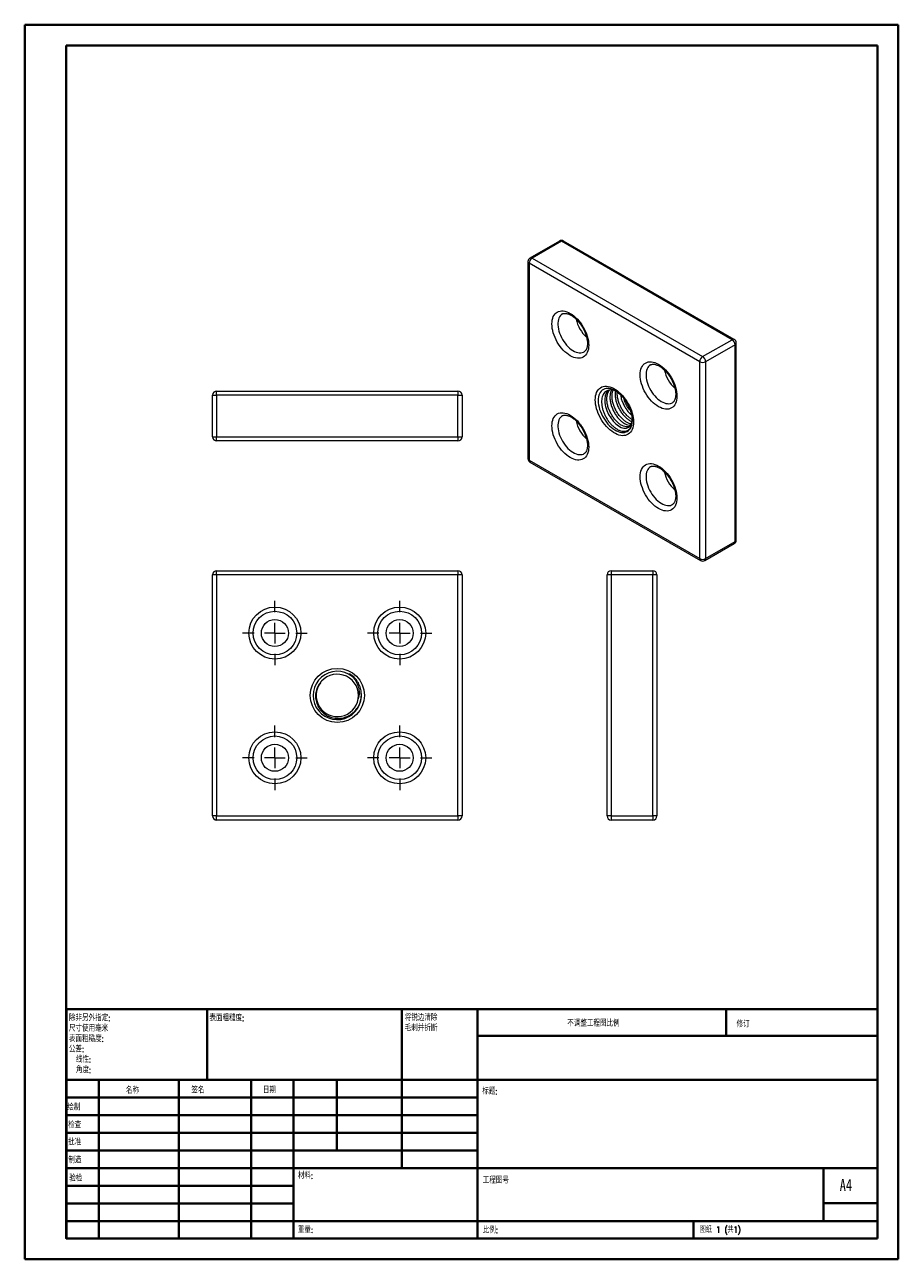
# Model space of a CAD drawing. Header units: millimetres. Extents: x 0 to 210, y 0 to 297.
import ezdxf

# ---------------------------------------------------------------- set-up
doc = ezdxf.new("R2010")
doc.units = ezdxf.units.MM
doc.styles.add('SLDTEXTSTYLE0', font='TXT', dxfattribs={"width": 0.75, "bigfont": 'bigfont'})
doc.styles.add('SLDTEXTSTYLE1', font='TXT', dxfattribs={"width": 0.75})
doc.styles.add('SLDTEXTSTYLE2', font='TXT', dxfattribs={"width": 0.694444, "bigfont": 'bigfont'})

# ---------------------------------------------------------------- blocks, each defined once
blk = doc.blocks.new('SW_NOTE_0')
at = {"color": 0, "linetype": 'Continuous', "lineweight": 0, "char_height": 1.5, "attachment_point": 1, "style": 'SLDTEXTSTYLE0'}
for s, insert in [('\\M+18FAB锐边\\M+190B4\\M+18F9C', (0, 1.93)), ('\\M+196D1\\M+18E68\\M+19BF3\\M+190DC\\M+19266', (0, -0.57))]:
    blk.add_mtext(s, dxfattribs=dict(at, insert=insert))
blk = doc.blocks.new('SW_NOTE_1')
at = {"color": 0, "linetype": 'Continuous', "lineweight": 0, "char_height": 1.5, "attachment_point": 1, "style": 'SLDTEXTSTYLE0'}
for s, insert in [('\\M+18F9C\\M+194F1另\\M+18A4F\\M+18E77\\M+192E8:', (0, 1.93)), ('\\M+18EDA\\M+190A1\\M+18E67\\M+19770\\M+19F7C\\M+195C4', (0, -0.57)), ('\\M+1955C\\M+196CA\\M+19165糙\\M+19378:', (0, -3.07)), ('\\M+18CF6\\M+18DB7:', (0, -5.57)), ('线\\M+190AB:', (1.69, -8.07)), ('\\M+18A70\\M+19378:', (1.69, -10.57))]:
    blk.add_mtext(s, dxfattribs=dict(at, insert=insert))
blk = doc.blocks.new('SW_CENTERMARKSYMBOL_0')
at = {"color": 0, "linetype": 'Continuous', "lineweight": 0}
for p, q in [((0, 5), (0, 7.75)), ((-5, 0), (-7.75, 0)), ((0, 0), (-2.5, 0)), ((0, 0), (0, 2.5)), ((0, 0), (0, -2.5)), ((0, 0), (2.5, 0)), ((5, 0), (7.75, 0)), ((0, -5), (0, -7.75))]:
    blk.add_line(p, q, dxfattribs=at)
blk = doc.blocks.new('SW_CENTERMARKSYMBOL_1')
at = {"color": 0, "linetype": 'Continuous', "lineweight": 0}
for p, q in [((0, 5), (0, 7.75)), ((-5, 0), (-7.75, 0)), ((0, 0), (-2.5, 0)), ((0, 0), (0, 2.5)), ((0, 0), (0, -2.5)), ((0, 0), (2.5, 0)), ((5, 0), (7.75, 0)), ((0, -5), (0, -7.75))]:
    blk.add_line(p, q, dxfattribs=at)
blk = doc.blocks.new('SW_CENTERMARKSYMBOL_2')
at = {"color": 0, "linetype": 'Continuous', "lineweight": 0}
for p, q in [((0, 5), (0, 7.75)), ((-5, 0), (-7.75, 0)), ((0, 0), (-2.5, 0)), ((0, 0), (0, 2.5)), ((0, 0), (0, -2.5)), ((0, 0), (2.5, 0)), ((5, 0), (7.75, 0)), ((0, -5), (0, -7.75))]:
    blk.add_line(p, q, dxfattribs=at)
blk = doc.blocks.new('SW_CENTERMARKSYMBOL_3')
at = {"color": 0, "linetype": 'Continuous', "lineweight": 0}
for p, q in [((0, 5), (0, 7.75)), ((-5, 0), (-7.75, 0)), ((0, 0), (-2.5, 0)), ((0, 0), (0, 2.5)), ((0, 0), (0, -2.5)), ((0, 0), (2.5, 0)), ((5, 0), (7.75, 0)), ((0, -5), (0, -7.75))]:
    blk.add_line(p, q, dxfattribs=at)

msp = doc.modelspace()

# ---------------------------------------------------------------- linework, layer by layer
at = {"color": 7, "linetype": 'Continuous', "lineweight": 40}
for p, q in [((0.08, 0.21), (0.08, 297.21)), ((0.08, 297.21), (210.08, 297.21)), ((210.08, 0.21), (210.08, 297.21)), ((210.08, 292.21), (210.08, 297.21)), ((10.08, 292.21), (205.08, 292.21)), ((10.08, 5.21), (10.08, 292.21)), ((205.08, 5.21), (205.08, 292.21)), ((10.11, 60.37), (205.08, 60.37)), ((10.11, 60.37), (10.11, 5.12)), ((43.91, 43.37), (43.91, 60.37)), ((90.71, 60.37), (90.71, 22.12)), ((108.91, 60.37), (108.91, 5.12)), ((168.68, 54.09), (168.68, 60.46)), ((205.08, 54), (108.91, 54)), ((205.08, 43.37), (10.11, 43.37)), ((17.91, 43.37), (17.91, 5.12)), ((37.1, 43.37), (37.1, 5.12)), ((54.51, 43.37), (54.51, 5.12)), ((64.71, 5.12), (64.71, 43.37)), ((75.11, 26.37), (75.11, 43.37)), ((108.91, 39.12), (10.11, 39.12)), ((108.91, 34.87), (10.11, 34.87)), ((108.91, 30.62), (10.11, 30.62)), ((108.91, 26.37), (10.11, 26.37)), ((64.71, 22.12), (10.11, 22.12)), ((64.71, 22.12), (205.08, 22.12)), ((192.08, 9.46), (192.08, 22.21)), ((64.71, 17.87), (10.11, 17.87)), ((64.71, 13.62), (10.11, 13.62)), ((205.08, 13.71), (192.08, 13.71)), ((10.11, 9.37), (205.08, 9.37)), ((160.88, 5.21), (160.88, 9.46)), ((10.08, 5.21), (205.08, 5.21)), ((205.08, 5.21), (180.99, 5.21)), ((0.08, 0.21), (210.08, 0.21))]:
    msp.add_line(p, q, dxfattribs=at)
at = {"color": 7, "linetype": 'Continuous', "lineweight": 15}
for p, q in [((128.61, 245.17), (121.54, 241.09)), ((129.11, 245.12), (122.04, 241.04)), ((170.13, 221.44), (129.11, 245.12)), ((170.63, 221.49), (129.61, 245.17)), ((122.04, 241.04), (163.05, 217.36)), ((121.04, 240.22), (121.04, 192.86)), ((162.35, 216.14), (121.34, 239.81)), ((121.34, 239.81), (121.34, 192.45)), ((163.05, 217.36), (170.13, 221.44)), ((170.83, 220.22), (163.76, 216.14)), ((170.83, 172.86), (170.83, 220.22)), ((171.13, 173.27), (171.13, 220.63)), ((162.35, 168.78), (162.35, 216.14)), ((163.76, 216.14), (163.76, 168.78)), ((45.22, 208.09), (46.22, 208.09)), ((45.22, 198.09), (45.22, 208.09)), ((46.22, 209.09), (104.22, 209.09)), ((46.22, 208.09), (46.22, 209.09)), ((104.22, 208.09), (46.22, 208.09)), ((46.22, 208.09), (46.22, 198.09)), ((104.22, 209.09), (104.22, 208.09)), ((104.22, 208.09), (105.22, 208.09)), ((104.22, 198.09), (104.22, 208.09)), ((105.22, 208.09), (105.22, 198.09)), ((142.09, 209.14), (142.05, 209.16)), ((146.14, 202.4), (146.11, 201.98)), ((146.15, 202.04), (146.15, 202.11)), ((146.15, 202.1), (146.15, 202.04)), ((45.22, 198.09), (46.22, 198.09)), ((46.22, 198.09), (104.22, 198.09)), ((46.22, 197.09), (46.22, 198.09)), ((104.22, 197.09), (46.22, 197.09)), ((104.22, 198.09), (105.22, 198.09)), ((104.22, 198.09), (104.22, 197.09)), ((121.34, 192.45), (162.35, 168.78)), ((121.54, 192), (162.55, 168.32)), ((163.55, 168.32), (170.63, 172.4)), ((163.76, 168.78), (170.83, 172.86)), ((46.22, 164.86), (45.22, 164.86)), ((45.22, 106.86), (45.22, 164.86)), ((46.22, 164.86), (46.22, 165.86)), ((46.22, 165.86), (104.22, 165.86)), ((46.22, 164.86), (46.22, 106.86)), ((104.22, 164.86), (46.22, 164.86)), ((104.22, 165.86), (104.22, 164.86)), ((105.22, 164.86), (104.22, 164.86)), ((104.22, 106.86), (104.22, 164.86)), ((105.22, 164.86), (105.22, 106.86)), ((140.07, 106.86), (140.07, 164.86)), ((141.07, 164.86), (140.07, 164.86)), ((141.07, 165.86), (151.07, 165.86)), ((141.07, 165.86), (141.07, 164.86)), ((141.07, 164.86), (141.07, 106.86)), ((151.07, 164.86), (141.07, 164.86)), ((151.07, 165.86), (151.07, 164.86)), ((151.07, 106.86), (151.07, 164.86)), ((152.07, 164.86), (151.07, 164.86)), ((152.07, 164.86), (152.07, 106.86)), ((80.23, 134.95), (80.27, 135.37)), ((46.22, 106.86), (45.22, 106.86)), ((46.22, 106.86), (104.22, 106.86)), ((46.22, 105.86), (46.22, 106.86)), ((104.22, 105.86), (46.22, 105.86)), ((104.22, 106.86), (104.22, 105.86)), ((105.22, 106.86), (104.22, 106.86)), ((141.07, 106.86), (140.07, 106.86)), ((141.07, 106.86), (151.07, 106.86)), ((141.07, 106.86), (141.07, 105.86)), ((151.07, 105.86), (141.07, 105.86)), ((152.07, 106.86), (151.07, 106.86)), ((151.07, 106.86), (151.07, 105.86))]:
    msp.add_line(p, q, dxfattribs=at)
at = {"color": 7, "linetype": 'Continuous', "lineweight": 15, "flags": 128}
for points in [[(135.65, 220.12), (135.63, 219.63), (135.57, 219.17), (135.46, 218.74), (135.32, 218.36), (135.13, 218.01), (134.91, 217.71), (134.65, 217.46), (134.36, 217.25), (134.04, 217.1), (133.69, 217.01), (133.32, 216.96), (132.93, 216.98), (132.52, 217.04), (132.1, 217.16), (131.67, 217.34), (131.23, 217.56), (130.8, 217.84), (130.37, 218.16), (129.95, 218.52), (129.54, 218.93), (129.15, 219.37), (128.78, 219.84), (128.43, 220.34), (128.11, 220.86), (127.82, 221.4), (127.56, 221.95), (127.34, 222.51), (127.15, 223.07), (127.01, 223.63), (126.9, 224.17), (126.84, 224.71), (126.82, 225.22), (126.84, 225.71), (126.9, 226.16), (127.01, 226.59), (127.15, 226.98), (127.34, 227.32), (127.56, 227.62), (127.82, 227.88), (128.11, 228.08), (128.43, 228.23), (128.78, 228.33), (129.15, 228.37), (129.54, 228.36), (129.95, 228.29), (130.37, 228.17), (130.8, 228), (131.23, 227.77), (131.67, 227.5), (132.1, 227.17), (132.52, 226.81), (132.93, 226.41), (133.32, 225.96), (133.69, 225.49), (134.04, 224.99), (134.36, 224.47), (134.65, 223.93), (134.91, 223.38), (135.13, 222.82), (135.32, 222.26), (135.46, 221.71), (135.57, 221.16), (135.63, 220.63), (135.65, 220.12)], [(156.87, 207.87), (156.85, 207.38), (156.78, 206.92), (156.68, 206.5), (156.53, 206.11), (156.35, 205.76), (156.12, 205.46), (155.86, 205.21), (155.57, 205.01), (155.25, 204.86), (154.9, 204.76), (154.53, 204.72), (154.14, 204.73), (153.73, 204.8), (153.31, 204.92), (152.88, 205.09), (152.45, 205.32), (152.01, 205.59), (151.59, 205.91), (151.16, 206.28), (150.76, 206.68), (150.36, 207.12), (149.99, 207.59), (149.64, 208.09), (149.32, 208.62), (149.03, 209.16), (148.77, 209.71), (148.55, 210.26), (148.36, 210.82), (148.22, 211.38), (148.11, 211.93), (148.05, 212.46), (148.03, 212.97), (148.05, 213.46), (148.11, 213.92), (148.22, 214.34), (148.36, 214.73), (148.55, 215.08), (148.77, 215.38), (149.03, 215.63), (149.32, 215.83), (149.64, 215.98), (149.99, 216.08), (150.36, 216.12), (150.76, 216.11), (151.16, 216.04), (151.59, 215.92), (152.01, 215.75), (152.45, 215.52), (152.88, 215.25), (153.31, 214.93), (153.73, 214.56), (154.14, 214.16), (154.53, 213.72), (154.9, 213.25), (155.25, 212.75), (155.57, 212.23), (155.86, 211.69), (156.12, 211.13), (156.35, 210.58), (156.53, 210.02), (156.68, 209.46), (156.78, 208.91), (156.85, 208.38), (156.87, 207.87)], [(146.45, 201.64), (146.43, 201.14), (146.36, 200.68), (146.26, 200.25), (146.12, 199.85), (145.94, 199.49), (145.72, 199.18), (145.46, 198.92), (145.17, 198.7), (144.86, 198.53), (144.51, 198.42), (144.14, 198.36), (143.75, 198.35), (143.35, 198.4), (142.93, 198.5), (142.5, 198.65), (142.06, 198.86), (141.62, 199.11), (141.19, 199.41), (140.76, 199.75), (140.33, 200.14), (139.93, 200.56), (139.54, 201.02), (139.17, 201.51), (138.82, 202.02), (138.51, 202.55), (138.22, 203.1), (137.97, 203.66), (137.75, 204.22), (137.56, 204.79), (137.42, 205.35), (137.32, 205.9), (137.26, 206.44), (137.23, 206.95), (137.26, 207.45), (137.32, 207.91), (137.42, 208.35), (137.56, 208.74), (137.75, 209.1), (137.97, 209.41), (138.22, 209.67), (138.51, 209.89), (138.82, 210.06), (139.17, 210.17), (139.54, 210.23), (139.93, 210.24), (140.33, 210.19), (140.76, 210.09), (141.19, 209.94), (141.62, 209.74), (142.06, 209.48), (142.5, 209.18), (142.93, 208.84), (143.35, 208.45), (143.75, 208.03), (144.14, 207.57), (144.51, 207.09), (144.86, 206.57), (145.17, 206.04), (145.46, 205.49), (145.72, 204.93), (145.94, 204.37), (146.12, 203.8), (146.26, 203.24), (146.36, 202.69), (146.43, 202.15), (146.45, 201.64)], [(140.43, 209.29), (140.25, 209.15), (139.88, 208.6), (139.64, 207.92), (139.53, 207.12), (139.56, 206.24), (139.73, 205.33), (140.02, 204.39), (140.43, 203.48), (140.94, 202.63), (141.52, 201.86), (142.16, 201.21), (142.83, 200.7), (143.49, 200.35), (144.13, 200.17), (144.71, 200.18), (145.22, 200.36), (145.65, 200.73), (145.95, 201.29), (146.11, 201.98), (146.11, 201.98)], [(135.65, 195.62), (135.63, 195.13), (135.57, 194.67), (135.46, 194.25), (135.32, 193.86), (135.13, 193.51), (134.91, 193.21), (134.65, 192.96), (134.36, 192.76), (134.04, 192.61), (133.69, 192.51), (133.32, 192.47), (132.93, 192.48), (132.52, 192.55), (132.1, 192.67), (131.67, 192.84), (131.23, 193.07), (130.8, 193.34), (130.37, 193.66), (129.95, 194.03), (129.54, 194.43), (129.15, 194.87), (128.78, 195.34), (128.43, 195.84), (128.11, 196.37), (127.82, 196.91), (127.56, 197.46), (127.34, 198.01), (127.15, 198.57), (127.01, 199.13), (126.9, 199.68), (126.84, 200.21), (126.82, 200.72), (126.84, 201.21), (126.9, 201.67), (127.01, 202.09), (127.15, 202.48), (127.34, 202.83), (127.56, 203.13), (127.82, 203.38), (128.11, 203.58), (128.43, 203.73), (128.78, 203.83), (129.15, 203.87), (129.54, 203.86), (129.95, 203.79), (130.37, 203.67), (130.8, 203.5), (131.23, 203.27), (131.67, 203), (132.1, 202.68), (132.52, 202.31), (132.93, 201.91), (133.32, 201.47), (133.69, 201), (134.04, 200.5), (134.36, 199.98), (134.65, 199.44), (134.91, 198.88), (135.13, 198.33), (135.32, 197.77), (135.46, 197.21), (135.57, 196.66), (135.63, 196.13), (135.65, 195.62)], [(146.11, 201.98), (146.15, 202.42), (146.15, 202.48)], [(156.87, 183.37), (156.85, 182.89), (156.78, 182.43), (156.68, 182), (156.53, 181.61), (156.35, 181.27), (156.12, 180.97), (155.86, 180.71), (155.57, 180.51), (155.25, 180.36), (154.9, 180.26), (154.53, 180.22), (154.14, 180.23), (153.73, 180.3), (153.31, 180.42), (152.88, 180.6), (152.45, 180.82), (152.01, 181.1), (151.59, 181.42), (151.16, 181.78), (150.76, 182.19), (150.36, 182.63), (149.99, 183.1), (149.64, 183.6), (149.32, 184.12), (149.03, 184.66), (148.77, 185.21), (148.55, 185.77), (148.36, 186.33), (148.22, 186.88), (148.11, 187.43), (148.05, 187.96), (148.03, 188.48), (148.05, 188.96), (148.11, 189.42), (148.22, 189.85), (148.36, 190.23), (148.55, 190.58), (148.77, 190.88), (149.03, 191.13), (149.32, 191.34), (149.64, 191.49), (149.99, 191.59), (150.36, 191.63), (150.76, 191.62), (151.16, 191.55), (151.59, 191.43), (152.01, 191.25), (152.45, 191.03), (152.88, 190.75), (153.31, 190.43), (153.73, 190.07), (154.14, 189.66), (154.53, 189.22), (154.9, 188.75), (155.25, 188.25), (155.57, 187.73), (155.86, 187.19), (156.12, 186.64), (156.35, 186.08), (156.53, 185.52), (156.68, 184.96), (156.78, 184.42), (156.85, 183.89), (156.87, 183.37)]]:
    msp.add_lwpolyline(points, dxfattribs=at)
at = {"color": 8, "linetype": 'Continuous', "lineweight": 15, "flags": 128}
for points in [[(129.32, 227.62), (129.08, 227.46), (128.85, 227.23), (128.65, 226.95), (128.48, 226.63), (128.36, 226.27), (128.28, 225.87), (128.23, 225.44), (128.23, 224.99), (128.28, 224.51), (128.36, 224.01), (128.48, 223.51), (128.65, 223), (128.85, 222.49), (129.08, 221.99), (129.35, 221.5), (129.65, 221.03), (129.97, 220.58), (130.32, 220.16), (130.68, 219.77), (131.06, 219.42), (131.45, 219.11), (131.84, 218.85), (132.24, 218.63), (132.63, 218.47), (133.01, 218.35), (133.39, 218.29), (133.74, 218.29), (134.08, 218.34), (134.39, 218.44), (134.57, 218.53)], [(150.54, 215.38), (150.3, 215.21), (150.06, 214.98), (149.86, 214.71), (149.7, 214.39), (149.57, 214.02), (149.49, 213.63), (149.45, 213.2), (149.45, 212.74), (149.49, 212.26), (149.57, 211.77), (149.7, 211.26), (149.86, 210.75), (150.06, 210.24), (150.3, 209.74), (150.57, 209.25), (150.86, 208.78), (151.19, 208.33), (151.53, 207.91), (151.9, 207.52), (152.27, 207.17), (152.66, 206.86), (153.06, 206.6), (153.45, 206.38), (153.84, 206.22), (154.23, 206.11), (154.6, 206.05), (154.95, 206.04), (155.29, 206.09), (155.6, 206.19), (155.78, 206.28)], [(142.05, 209.16), (141.84, 209.27), (141.42, 209.46), (141.01, 209.6), (140.61, 209.69), (140.23, 209.72), (139.87, 209.69), (139.52, 209.61), (139.21, 209.48), (138.92, 209.29), (138.67, 209.06), (138.45, 208.77), (138.26, 208.44), (138.12, 208.07), (138.02, 207.66), (137.96, 207.22), (137.94, 206.75), (137.97, 206.25), (138.03, 205.73), (138.14, 205.2), (138.29, 204.67), (138.48, 204.13), (138.71, 203.59), (138.97, 203.06), (139.26, 202.55), (139.58, 202.05), (139.92, 201.58), (140.29, 201.14), (140.68, 200.73), (141.08, 200.37), (141.49, 200.04), (141.91, 199.76), (142.33, 199.52), (142.74, 199.34), (143.15, 199.21), (143.55, 199.14), (143.93, 199.11), (144.29, 199.15), (144.63, 199.24), (144.94, 199.38), (145.22, 199.57), (145.47, 199.82), (145.68, 200.11), (145.86, 200.45), (145.99, 200.82), (146.09, 201.24), (146.14, 201.69), (146.15, 202.04)], [(129.32, 203.13), (129.08, 202.96), (128.85, 202.73), (128.65, 202.46), (128.48, 202.14), (128.36, 201.77), (128.28, 201.38), (128.23, 200.95), (128.23, 200.49), (128.28, 200.01), (128.36, 199.52), (128.48, 199.01), (128.65, 198.5), (128.85, 197.99), (129.08, 197.49), (129.35, 197), (129.65, 196.53), (129.97, 196.08), (130.32, 195.66), (130.68, 195.27), (131.06, 194.92), (131.45, 194.61), (131.84, 194.35), (132.24, 194.13), (132.63, 193.97), (133.01, 193.86), (133.39, 193.8), (133.74, 193.79), (134.08, 193.84), (134.39, 193.94), (134.57, 194.03)], [(150.54, 190.88), (150.3, 190.72), (150.06, 190.49), (149.86, 190.21), (149.7, 189.89), (149.57, 189.53), (149.49, 189.13), (149.45, 188.7), (149.45, 188.24), (149.49, 187.77), (149.57, 187.27), (149.7, 186.77), (149.86, 186.26), (150.06, 185.75), (150.3, 185.25), (150.57, 184.76), (150.86, 184.28), (151.19, 183.84), (151.53, 183.41), (151.9, 183.03), (152.27, 182.68), (152.66, 182.37), (153.06, 182.1), (153.45, 181.89), (153.84, 181.72), (154.23, 181.61), (154.6, 181.55), (154.95, 181.54), (155.29, 181.59), (155.6, 181.7), (155.78, 181.79)]]:
    msp.add_lwpolyline(points, dxfattribs=at)
at = {"color": 7, "linetype": 'Continuous', "lineweight": 15}
for centre, radius in [((60.22, 150.86), 6.25), ((60.22, 150.86), 5.25), ((90.22, 150.86), 6.25), ((90.22, 150.86), 5.25), ((60.22, 150.86), 3.25), ((90.22, 150.86), 3.25), ((75.22, 135.86), 6.51), ((60.22, 120.86), 6.25), ((60.22, 120.86), 5.25), ((90.22, 120.86), 6.25), ((90.22, 120.86), 5.25), ((60.22, 120.86), 3.25), ((90.22, 120.86), 3.25)]:
    msp.add_circle(centre, radius, dxfattribs=at)
for centre, radius, start, end in [((129.11, 244.3), 1, 60.0027, 119.9973), ((122.04, 240.22), 1, 119.9973, 180), ((122.87, 239.74), 1.54, 122.6055, 177.3945), ((141.01, 228.31), 8.61, 192.7935, 227.2795), ((169.3, 220.15), 1.54, 2.6055, 57.3945), ((170.13, 220.63), 1, 0, 60.0027), ((163.88, 216.07), 1.54, 122.6055, 177.3945), ((162.23, 216.07), 1.54, 2.6055, 57.3945), ((162.23, 216.07), 8.61, 192.7935, 227.2795), ((163.05, 217.5), 1.54, 242.6097, 297.3903), ((46.22, 208.09), 1, 90, 180), ((104.22, 208.09), 1, 0, 90), ((141.06, 206.89), 2.46, 56.973, 119.0757), ((141.01, 203.82), 8.61, 192.7935, 227.2795), ((46.22, 198.09), 1, 180, 270), ((104.22, 198.09), 1, 270, 0), ((122.04, 192.86), 1, 180, 240.0027), ((162.23, 191.57), 8.61, 192.7935, 227.2795), ((170.13, 173.27), 1, 299.9973, 0), ((163.05, 170.14), 1.54, 242.6097, 297.3903), ((163.05, 169.19), 1, 240.0027, 299.9973), ((46.22, 164.86), 1, 90, 180), ((104.22, 164.86), 1, 0, 90), ((141.07, 164.86), 1, 90, 180), ((151.07, 164.86), 1, 0, 90), ((75.22, 135.86), 5.81, 52.0624, 7.2775), ((75.22, 135.86), 5.1, 350.7503, 138.0227), ((75.23, 135.84), 5.09, 141.7145, 350.9225), ((46.22, 106.86), 1, 180, 270), ((104.22, 106.86), 1, 270, 0), ((141.07, 106.86), 1, 180, 270), ((151.07, 106.86), 1, 270, 0)]:
    msp.add_arc(centre, radius, start, end, dxfattribs=at)
at = {"color": 8, "linetype": 'Continuous', "lineweight": 15}
for centre, radius, start, end in [((128.82, 244.71), 0.503, 54.3824, 114.3071), ((129.41, 244.71), 0.503, 65.6929, 125.6176), ((121.75, 240.63), 0.503, 54.3824, 114.3071), ((121.54, 240.27), 0.503, 185.6948, 245.6253), ((170.42, 221.04), 0.503, 65.6929, 125.6176), ((170.62, 220.68), 0.503, 294.3747, 354.3052), ((121.54, 192.91), 0.503, 185.6948, 245.6253), ((121.83, 192.4), 0.493, 173.7012, 234.9867), ((170.36, 172.8), 0.48, 304.0564, 7.2558), ((170.62, 173.32), 0.503, 294.3747, 354.3052), ((162.82, 168.72), 0.48, 172.7442, 235.9436), ((163.29, 168.72), 0.48, 304.0564, 7.2558)]:
    msp.add_arc(centre, radius, start, end, dxfattribs=at)
at = {"color": 7, "linetype": 'Continuous', "lineweight": 15}
for points, knots in [([(129.32, 227.62), (129.36, 227.64), (129.46, 227.7), (129.64, 227.75), (129.86, 227.78), (130.11, 227.78), (130.38, 227.74), (130.69, 227.66), (131.01, 227.54), (131.34, 227.37), (131.69, 227.17), (132.03, 226.92), (132.38, 226.64), (132.73, 226.31), (133.07, 225.96), (133.4, 225.57), (133.71, 225.15), (134, 224.72), (134.27, 224.26), (134.52, 223.79), (134.74, 223.32), (134.92, 222.84), (135.08, 222.36), (135.2, 221.89), (135.29, 221.44), (135.34, 221.01), (135.36, 220.71), (135.36, 220.55), (135.36, 220.52)], [0, 0, 0, 0, 0.030298, 0.075072, 0.116152, 0.1551, 0.19648, 0.23654, 0.275992, 0.315257, 0.354522, 0.393894, 0.433434, 0.473155, 0.513049, 0.553092, 0.593252, 0.633496, 0.673788, 0.714092, 0.754361, 0.794557, 0.834642, 0.874582, 0.914343, 0.953899, 0.99113, 1, 1, 1, 1]), ([(135.36, 220.52), (135.36, 220.46), (135.36, 220.26), (135.33, 219.96), (135.27, 219.63), (135.19, 219.35), (135.08, 219.1), (134.96, 218.89), (134.82, 218.72), (134.69, 218.6), (134.6, 218.55), (134.57, 218.53)], [0, 0, 0, 0, 0.062565, 0.181871, 0.300858, 0.419927, 0.539831, 0.661979, 0.788729, 0.923844, 1, 1, 1, 1]), ([(150.54, 215.37), (150.58, 215.4), (150.67, 215.45), (150.85, 215.51), (151.07, 215.54), (151.32, 215.53), (151.6, 215.5), (151.9, 215.41), (152.22, 215.29), (152.56, 215.13), (152.9, 214.92), (153.25, 214.68), (153.6, 214.39), (153.94, 214.07), (154.28, 213.71), (154.61, 213.32), (154.92, 212.91), (155.22, 212.47), (155.49, 212.01), (155.73, 211.55), (155.95, 211.07), (156.14, 210.59), (156.29, 210.11), (156.41, 209.64), (156.5, 209.19), (156.56, 208.76), (156.57, 208.46), (156.57, 208.31), (156.57, 208.28)], [0, 0, 0, 0, 0.030298, 0.075072, 0.116152, 0.1551, 0.19648, 0.23654, 0.275992, 0.315257, 0.354522, 0.393894, 0.433434, 0.473155, 0.513049, 0.553092, 0.593252, 0.633496, 0.673788, 0.714092, 0.754361, 0.794557, 0.834642, 0.874582, 0.914343, 0.953899, 0.99113, 1, 1, 1, 1]), ([(139.87, 209.04), (139.73, 208.93), (139.45, 208.73), (139.13, 208.27), (138.9, 207.71), (138.77, 207.07), (138.73, 206.34), (138.81, 205.57), (138.99, 204.75), (139.26, 203.93), (139.62, 203.11), (140.07, 202.33), (140.58, 201.61), (141.14, 200.95), (141.75, 200.39), (142.38, 199.94), (143.01, 199.62), (143.63, 199.43), (144.21, 199.37), (144.75, 199.47), (145.21, 199.7), (145.6, 200.07), (145.9, 200.56), (146.08, 201.17), (146.16, 201.69), (146.15, 202.01), (146.14, 202.07)], [0, 0, 0, 0, 0.0403475, 0.0818651, 0.1222112, 0.1636897, 0.2046887, 0.2468631, 0.2880809, 0.3304494, 0.3724251, 0.4156109, 0.4576998, 0.5009583, 0.5439116, 0.5881089, 0.6311547, 0.6754016, 0.7192431, 0.7643524, 0.8083706, 0.8536238, 0.8983388, 0.944342, 0.9890139, 1, 1, 1, 1]), ([(145.44, 200.55), (145.37, 200.52), (145.13, 200.42), (144.64, 200.44), (144, 200.61), (143.33, 200.97), (142.66, 201.48), (142.02, 202.13), (141.43, 202.9), (140.92, 203.76), (140.51, 204.68), (140.21, 205.62), (140.04, 206.55), (140.01, 207.43), (140.12, 208.23), (140.34, 208.87), (140.57, 209.18), (140.67, 209.32)], [0, 0, 0, 0, 0.029955, 0.100379, 0.171353, 0.241504, 0.311655, 0.38263, 0.453053, 0.522965, 0.593884, 0.664527, 0.734319, 0.805127, 0.875936, 0.945728, 1, 1, 1, 1]), ([(141.14, 209.35), (141.13, 209.34), (141, 209.15), (140.86, 208.64), (140.74, 207.85), (140.77, 206.97), (140.94, 206.04), (141.24, 205.1), (141.65, 204.18), (142.16, 203.32), (142.75, 202.55), (143.39, 201.9), (144.06, 201.39), (144.73, 201.04), (145.3, 200.87), (145.62, 200.88), (145.74, 200.89)], [0, 0, 0, 0, 0.004385, 0.08246, 0.161673, 0.240886, 0.318962, 0.39799, 0.477326, 0.555536, 0.634318, 0.713717, 0.792195, 0.870672, 0.950071, 1, 1, 1, 1]), ([(145.9, 201.18), (145.89, 201.18), (145.69, 201.18), (145.23, 201.34), (144.57, 201.68), (143.9, 202.19), (143.26, 202.84), (142.67, 203.62), (142.16, 204.48), (141.74, 205.4), (141.45, 206.34), (141.28, 207.26), (141.25, 208.14), (141.33, 208.82), (141.46, 209.16), (141.5, 209.27)], [0, 0, 0, 0, 0.003321, 0.090609, 0.176884, 0.26316, 0.350448, 0.437058, 0.523039, 0.610259, 0.69714, 0.782973, 0.870057, 0.957141, 1, 1, 1, 1]), ([(142.08, 209.08), (142.05, 208.91), (141.97, 208.48), (142.01, 207.68), (142.18, 206.76), (142.48, 205.82), (142.89, 204.9), (143.4, 204.04), (143.99, 203.27), (144.63, 202.61), (145.3, 202.11), (145.78, 201.83), (146.03, 201.76), (146.06, 201.75)], [0, 0, 0, 0, 0.068134, 0.170553, 0.271502, 0.373682, 0.476262, 0.577385, 0.679247, 0.781907, 0.883376, 0.984844, 1, 1, 1, 1]), ([(142.08, 209.13), (142.16, 209.09), (142.36, 208.97), (142.68, 208.74), (143.03, 208.45), (143.39, 208.12), (143.74, 207.75), (143.99, 207.46), (144.12, 207.29), (144.15, 207.25)], [0, 0, 0, 0, 0.111782, 0.27992, 0.448722, 0.618248, 0.788459, 0.959266, 1, 1, 1, 1]), ([(146.12, 202.26), (146.02, 202.31), (145.69, 202.47), (145.14, 202.91), (144.5, 203.56), (143.91, 204.33), (143.39, 205.19), (142.98, 206.11), (142.68, 207.05), (142.53, 207.97), (142.47, 208.58), (142.51, 208.85), (142.51, 208.85)], [0, 0, 0, 0, 0.055701, 0.173083, 0.291843, 0.409681, 0.526663, 0.64533, 0.763535, 0.880316, 0.998798, 1, 1, 1, 1]), ([(143.31, 208.19), (143.34, 207.95), (143.43, 207.41), (143.72, 206.53), (144.12, 205.61), (144.64, 204.75), (145.23, 203.99), (145.7, 203.48), (145.97, 203.27), (146.02, 203.23)], [0, 0, 0, 0, 0.128914, 0.295839, 0.463417, 0.628614, 0.795021, 0.96273, 1, 1, 1, 1]), ([(156.57, 208.28), (156.57, 208.21), (156.57, 208.01), (156.54, 207.71), (156.48, 207.39), (156.4, 207.1), (156.3, 206.85), (156.17, 206.64), (156.03, 206.47), (155.9, 206.36), (155.81, 206.31), (155.78, 206.29)], [0, 0, 0, 0, 0.0625649, 0.1818708, 0.3008576, 0.4199274, 0.5398312, 0.6619792, 0.7887292, 0.9238443, 1, 1, 1, 1]), ([(144.05, 207.39), (144.05, 207.38), (144.07, 207.36), (144.11, 207.31), (144.14, 207.27), (144.15, 207.26)], [0, 0, 0, 0, 0.18623, 0.69922, 1, 1, 1, 1]), ([(146.12, 202.66), (146.08, 203.05), (146, 203.44), (145.78, 204.25), (145.63, 204.67), (145.36, 205.28), (145.26, 205.48), (145.06, 205.88), (144.94, 206.08), (144.59, 206.67), (144.33, 207.04), (144.05, 207.39)], [0, 0, 0, 0, 0.25, 0.25, 0.5, 0.5, 0.625, 0.625, 0.75, 0.75, 1, 1, 1, 1]), ([(145.75, 204.28), (145.75, 204.29), (145.53, 204.51), (145.15, 205.06), (144.63, 205.9), (144.27, 206.69), (144.13, 207.18), (144.07, 207.35)], [0, 0, 0, 0, 0.00513, 0.284799, 0.562436, 0.844074, 1, 1, 1, 1]), ([(129.32, 203.12), (129.36, 203.15), (129.46, 203.2), (129.64, 203.26), (129.86, 203.29), (130.11, 203.28), (130.38, 203.25), (130.69, 203.16), (131.01, 203.04), (131.34, 202.88), (131.69, 202.67), (132.03, 202.43), (132.38, 202.14), (132.73, 201.82), (133.07, 201.46), (133.4, 201.07), (133.71, 200.66), (134, 200.22), (134.27, 199.76), (134.52, 199.3), (134.74, 198.82), (134.92, 198.34), (135.08, 197.86), (135.2, 197.39), (135.29, 196.94), (135.34, 196.51), (135.36, 196.21), (135.36, 196.06), (135.36, 196.03)], [0, 0, 0, 0, 0.0302978, 0.0750716, 0.1161519, 0.1550996, 0.1964796, 0.2365403, 0.2759922, 0.3152567, 0.3545216, 0.3938942, 0.4334337, 0.4731554, 0.5130492, 0.5530916, 0.593252, 0.6334961, 0.6737882, 0.7140919, 0.7543614, 0.794557, 0.8346422, 0.8745817, 0.9143428, 0.9538989, 0.9911295, 1, 1, 1, 1]), ([(146.12, 202.59), (146.14, 202.47), (146.15, 202.31), (146.15, 202.15), (146.15, 202.1)], [0, 0, 0, 0, 0.706283, 1, 1, 1, 1]), ([(135.36, 196.03), (135.36, 195.96), (135.36, 195.76), (135.33, 195.46), (135.27, 195.14), (135.19, 194.85), (135.08, 194.6), (134.96, 194.39), (134.82, 194.22), (134.69, 194.11), (134.6, 194.06), (134.57, 194.04)], [0, 0, 0, 0, 0.062565, 0.181871, 0.300858, 0.419927, 0.539831, 0.661979, 0.788729, 0.923844, 1, 1, 1, 1]), ([(150.54, 190.88), (150.58, 190.9), (150.67, 190.96), (150.85, 191.01), (151.07, 191.04), (151.32, 191.04), (151.6, 191), (151.9, 190.92), (152.22, 190.8), (152.56, 190.63), (152.9, 190.43), (153.25, 190.18), (153.6, 189.89), (153.94, 189.57), (154.28, 189.21), (154.61, 188.83), (154.92, 188.41), (155.22, 187.97), (155.49, 187.52), (155.73, 187.05), (155.95, 186.57), (156.14, 186.09), (156.29, 185.62), (156.41, 185.15), (156.5, 184.69), (156.56, 184.27), (156.57, 183.97), (156.57, 183.81), (156.57, 183.78)], [0, 0, 0, 0, 0.030298, 0.075072, 0.116152, 0.1551, 0.19648, 0.23654, 0.275992, 0.315257, 0.354522, 0.393894, 0.433434, 0.473155, 0.513049, 0.553092, 0.593252, 0.633496, 0.673788, 0.714092, 0.754361, 0.794557, 0.834642, 0.874582, 0.914343, 0.953899, 0.99113, 1, 1, 1, 1]), ([(156.57, 183.78), (156.57, 183.71), (156.57, 183.52), (156.54, 183.22), (156.48, 182.89), (156.4, 182.6), (156.3, 182.36), (156.17, 182.15), (156.03, 181.98), (155.9, 181.86), (155.81, 181.81), (155.78, 181.79)], [0, 0, 0, 0, 0.062565, 0.181871, 0.300858, 0.419927, 0.539831, 0.661979, 0.788729, 0.923844, 1, 1, 1, 1]), ([(78.19, 141.07), (78.19, 141.05), (78.2, 141.03), (78.22, 141), (78.23, 140.99), (78.26, 140.95), (78.29, 140.92), (78.37, 140.84), (78.42, 140.79), (78.58, 140.64), (78.69, 140.54), (78.79, 140.44)], [0, 0, 0, 0, 0.0625, 0.0625, 0.125, 0.125, 0.25, 0.25, 0.5, 0.5, 1, 1, 1, 1]), ([(80.98, 136.6), (80.94, 137.05), (80.84, 137.49), (80.55, 138.35), (80.35, 138.77), (79.99, 139.35), (79.86, 139.53), (79.58, 139.89), (79.42, 140.06), (78.94, 140.54), (78.58, 140.82), (78.19, 141.07)], [0, 0, 0, 0, 0.25, 0.25, 0.5, 0.5, 0.625, 0.625, 0.75, 0.75, 1, 1, 1, 1]), ([(78.79, 140.44), (78.97, 140.27), (79.13, 140.08), (79.43, 139.7), (79.57, 139.5), (79.95, 138.87), (80.14, 138.41), (80.34, 137.7), (80.39, 137.47), (80.46, 136.98), (80.47, 136.73), (80.47, 136), (80.4, 135.51), (80.25, 135.04)], [0, 0, 0, 0, 0.125, 0.125, 0.25, 0.25, 0.5, 0.5, 0.625, 0.625, 0.75, 0.75, 1, 1, 1, 1]), ([(71.43, 139.27), (71.11, 138.94), (70.84, 138.58), (70.51, 137.98), (70.42, 137.77), (70.25, 137.34), (70.19, 137.13), (70.03, 136.46), (69.98, 136), (69.99, 135.32), (70.02, 135.1), (70.09, 134.65), (70.14, 134.42), (70.33, 133.77), (70.51, 133.35), (70.86, 132.77), (70.99, 132.58), (71.28, 132.22), (71.43, 132.05), (71.91, 131.58), (72.28, 131.3), (72.87, 130.96), (73.08, 130.86), (73.5, 130.68), (73.72, 130.61), (74.37, 130.43), (74.82, 130.36), (75.51, 130.35), (75.74, 130.36), (76.19, 130.4), (76.41, 130.44), (77.07, 130.59), (77.51, 130.75), (78.12, 131.06), (78.31, 131.17), (78.69, 131.43), (78.87, 131.57), (79.39, 132.01), (79.69, 132.35), (80.09, 132.91), (80.21, 133.1), (80.43, 133.5), (80.52, 133.71), (80.69, 134.13), (80.76, 134.34), (80.87, 134.79), (80.92, 135.01), (81.01, 135.69), (81.02, 136.14), (80.98, 136.6)], [0, 0, 0, 0, 0.0625, 0.0625, 0.09375, 0.09375, 0.125, 0.125, 0.1875, 0.1875, 0.21875, 0.21875, 0.25, 0.25, 0.3125, 0.3125, 0.34375, 0.34375, 0.375, 0.375, 0.4375, 0.4375, 0.46875, 0.46875, 0.5, 0.5, 0.5625, 0.5625, 0.59375, 0.59375, 0.625, 0.625, 0.6875, 0.6875, 0.71875, 0.71875, 0.75, 0.75, 0.8125, 0.8125, 0.84375, 0.84375, 0.875, 0.875, 0.90625, 0.90625, 0.9375, 0.9375, 1, 1, 1, 1])]:
    msp.add_open_spline(points, degree=3, knots=knots, dxfattribs=at)

# ---------------------------------------------------------------- block references
at = {"color": 7, "linetype": 'Continuous', "lineweight": 0}
for name, p in [('SW_CENTERMARKSYMBOL_3', (60.22, 150.86)), ('SW_CENTERMARKSYMBOL_0', (90.22, 150.86)), ('SW_CENTERMARKSYMBOL_2', (60.22, 120.86)), ('SW_CENTERMARKSYMBOL_1', (90.22, 120.86)), ('SW_NOTE_1', (10.7, 57.11)), ('SW_NOTE_0', (91.42, 57.19))]:
    msp.add_blockref(name, p, dxfattribs=at)

# ---------------------------------------------------------------- texts
at = {"color": 7, "linetype": 'Continuous', "lineweight": 0, "attachment_point": 1}
for s, insert, char_height, style in [('\\M+1955C\\M+196CA\\M+19165糙\\M+19378:', (44.48, 59.04), 1.5, 'SLDTEXTSTYLE0'), ('\\M+19573调\\M+190AE\\M+18D48\\M+192F6图\\M+194E4\\M+197E1', (130.49, 57.75), 1.5, 'SLDTEXTSTYLE0'), ('\\M+18F43订', (171.21, 57.55), 1.5, 'SLDTEXTSTYLE0'), ('\\M+196BC\\M+18FCC', (24.43, 41.62), 1.5, 'SLDTEXTSTYLE0'), ('签\\M+196BC', (40.14, 41.68), 1.5, 'SLDTEXTSTYLE0'), ('\\M+193FA\\M+18AFA', (57.33, 41.7), 1.5, 'SLDTEXTSTYLE0'), ('标题:', (110.07, 41.4), 1.5, 'SLDTEXTSTYLE0'), ('绘\\M+190A7', (10.32, 37.55), 1.5, 'SLDTEXTSTYLE0'), ('检查', (10.52, 33.28), 1.5, 'SLDTEXTSTYLE0'), ('\\M+194E1\\M+18F79', (10.51, 29.19), 1.5, 'SLDTEXTSTYLE0'), ('\\M+190A7\\M+191A2', (10.57, 24.85), 1.5, 'SLDTEXTSTYLE0'), ('\\M+18DDE\\M+197BF:', (65.76, 21.11), 1.5, 'SLDTEXTSTYLE0'), ('验检', (10.78, 20.47), 1.5, 'SLDTEXTSTYLE0'), ('\\M+18D48\\M+192F6图\\M+18D86', (110.18, 19.99), 1.5, 'SLDTEXTSTYLE0'), ('A4', (196, 19.52), 2.91, 'SLDTEXTSTYLE1'), ('\\M+18F64\\M+197CA:', (65.73, 8.07), 1.4986, 'SLDTEXTSTYLE0'), ('\\M+194E4\\M+197E1:', (110.18, 8.02), 1.5, 'SLDTEXTSTYLE0'), ('图纸 1 (\\M+18BA41)', (162.36, 8.11), 1.5, 'SLDTEXTSTYLE2')]:
    msp.add_mtext(s, dxfattribs=dict(at, insert=insert, char_height=char_height, style=style))

doc.saveas('drawing.dxf')
